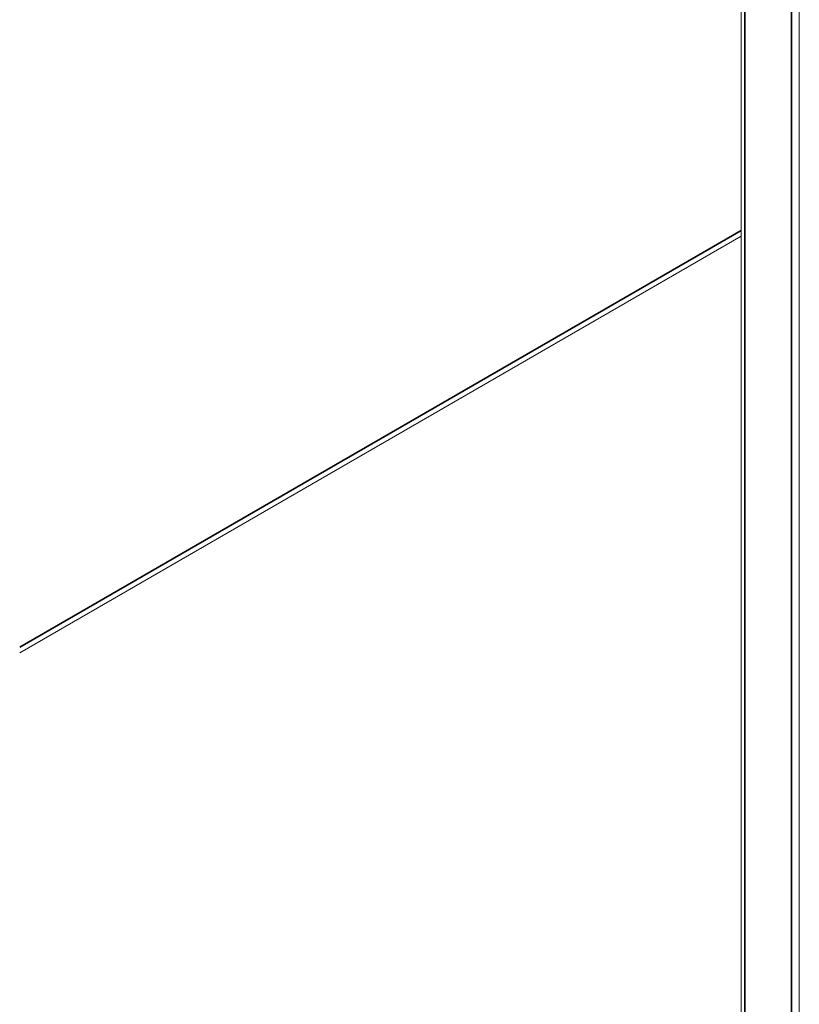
# Model space of a CAD drawing. Header units: millimetres. Extents: x 4 to 1188, y 1 to 840.
# Tile 186 of 256: x 941 to 968, y 157 to 190. Entities that reach past the tile are written whole.
import ezdxf

# ---------------------------------------------------------------- set-up
doc = ezdxf.new("R2010")
doc.units = ezdxf.units.MM
doc.layers.add('1', color=7, linetype='Continuous')

msp = doc.modelspace()

# ---------------------------------------------------------------- linework, layer by layer
at = {"layer": '1', "color": 154, "linetype": 'Continuous', "lineweight": 13}
for p, q in [((967.6767, 198.588), (967.6767, 108.0494)), ((965.7023, 193.4616), (965.7023, 109.4558)), ((941.1338, 168.6105), (965.702, 182.7909))]:
    msp.add_line(p, q, dxfattribs=at)
at = {"layer": '1', "color": 154, "linetype": 'Continuous', "lineweight": 35}
for p, q in [((965.8195, 193.2983), (965.8195, 109.2925)), ((967.4054, 108.2252), (967.4054, 192.4643)), ((941.134, 168.8039), (965.7022, 182.9843))]:
    msp.add_line(p, q, dxfattribs=at)

doc.saveas('drawing.dxf')
